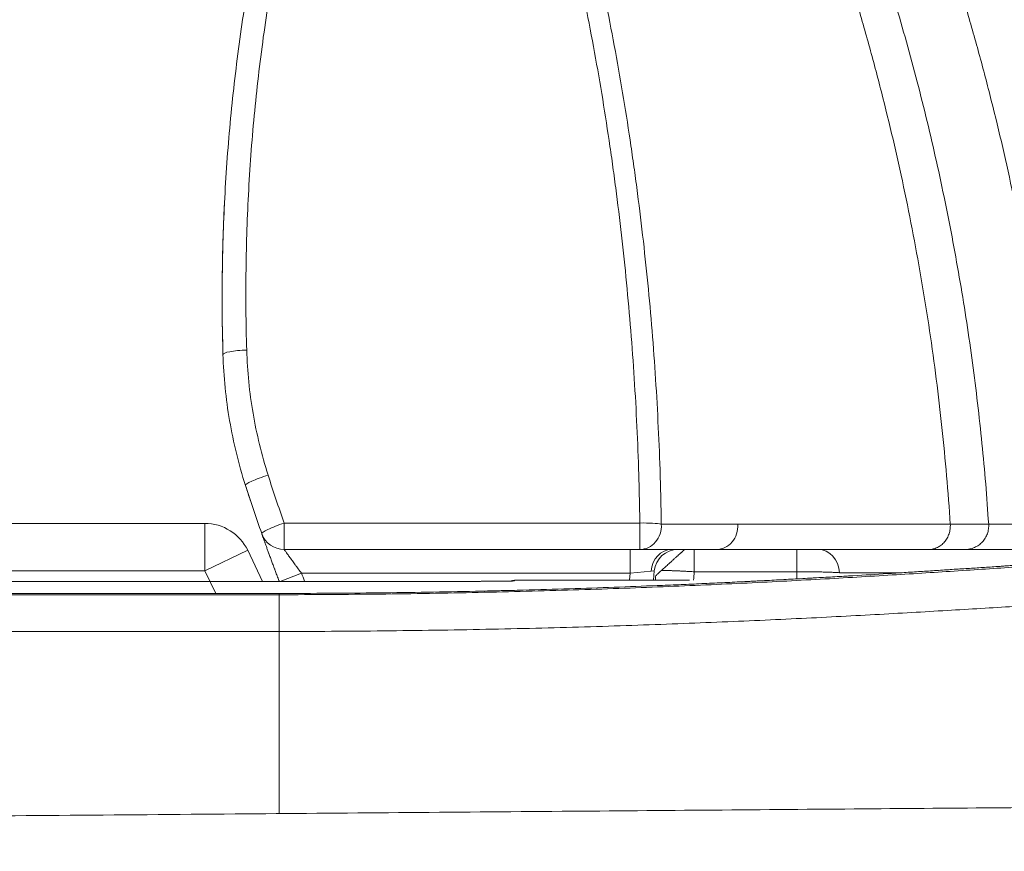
# Model space of a CAD drawing. Header units: millimetres. Extents: x 0 to 594, y 0 to 420.
# Tile 113 of 256: x 317 to 327, y 167 to 176. Entities that reach past the tile are written whole.
import ezdxf

# ---------------------------------------------------------------- set-up
doc = ezdxf.new("R2010")
doc.units = ezdxf.units.MM
doc.layers.add('1', color=7, linetype='Continuous', true_color=0xffffff)
doc.styles.add('Arial Unicode MS', font='txt')
doc.dimstyles.get("Standard").update_dxf_attribs({"dimtxt": 0.18, "dimasz": 0.18, "dimexe": 0.18, "dimexo": 0.0625, "dimgap": 0.09, "dimtad": 0, "dimtih": 1, "dimtoh": 1, "dimdec": 4, "dimzin": 0, "dimdsep": 46, "dimtxsty": 'Standard', "dimcen": 0.09, "dimadec": 0, "dimazin": 0, "dimtfac": 1, "dimtdec": 4, "dimtofl": 0, "dimtmove": 0, "dimatfit": 3, "dimfxl": 0, "dimtolj": 1, "dimtzin": 0, "dimarcsym": 0})

# ---------------------------------------------------------------- blocks, each defined once
blk = doc.blocks.new('_U6')
at = {"layer": '1', "color": 18, "lineweight": 13}
for p, q in [((249.492, 222.88), (249.492, 205.581)), ((345.447, 147.949), (345.447, 209.581)), ((249.492, 207.581), (266.947, 207.581)), ((345.447, 207.581), (327.992, 207.581))]:
    blk.add_line(p, q, dxfattribs=at)
at = {"layer": '1', "color": 18}
for points in [[(249.492, 207.581), (252.992, 208.519), (252.992, 206.643)], [(345.447, 207.581), (341.947, 206.643), (341.947, 208.519)]]:
    blk.add_solid(points, dxfattribs=at)
at = {"layer": '1', "color": 18, "linetype": 'Continuous', "lineweight": 13, "char_height": 3.5, "attachment_point": 7, "line_spacing_factor": 1.047437, "style": 'Arial Unicode MS'}
for s, insert in [('\\fArial Unicode MS|b0|i0;\\W1.0000;LCG (DRY WEIGHT)', (281.299, 204.945)), ('\\fArial Unicode MS|b0|i0;\\W1.0000;1.92', (268.632, 204.945))]:
    blk.add_mtext(s, dxfattribs=dict(at, insert=insert))
blk = doc.blocks.new('_U9')
at = {"layer": '1', "color": 18, "lineweight": 13}
for p, q in [((249.492, 164.64), (361.654, 164.64)), ((359.654, 164.64), (359.654, 150.774)), ((359.654, 124.367), (359.654, 138.607)), ((160.769, 124.367), (361.654, 124.367))]:
    blk.add_line(p, q, dxfattribs=at)
at = {"layer": '1', "color": 18}
for points in [[(359.654, 164.64), (360.592, 161.14), (358.717, 161.14)], [(359.654, 124.367), (358.717, 127.867), (360.592, 127.867)]]:
    blk.add_solid(points, dxfattribs=at)
at = {"layer": '1', "color": 18, "linetype": 'Continuous', "lineweight": 13, "char_height": 3.5, "attachment_point": 7, "rotation": 90, "line_spacing_factor": 1.047437, "style": 'Arial Unicode MS'}
for s, insert in [('\\fArial Unicode MS|b0|i0;\\W1.0000;SINGLE POINT LIFT* EYE', (369.695, 140.265)), ('\\fArial Unicode MS|b0|i0;\\W1.0000;0.81', (362.633, 140.265))]:
    blk.add_mtext(s, dxfattribs=dict(at, insert=insert))
blk = doc.blocks.new('_U10')
at = {"layer": '1', "color": 18, "lineweight": 13}
for p, q in [((249.492, 222.88), (380.277, 222.88)), ((378.277, 222.88), (378.277, 151.235)), ((378.277, 124.367), (378.277, 139.069)), ((160.769, 124.367), (380.277, 124.367))]:
    blk.add_line(p, q, dxfattribs=at)
at = {"layer": '1', "color": 18}
for points in [[(378.277, 222.88), (379.215, 219.38), (377.339, 219.38)], [(378.277, 124.367), (377.339, 127.867), (379.215, 127.867)]]:
    blk.add_solid(points, dxfattribs=at)
at = {"layer": '1', "color": 18, "linetype": 'Continuous', "lineweight": 13, "char_height": 3.5, "attachment_point": 7, "rotation": 90, "line_spacing_factor": 1.047437, "style": 'Arial Unicode MS'}
for s, insert in [('\\fArial Unicode MS|b0|i0;\\W1.0000;LIFTING STROPS* EYE', (388.318, 140.726)), ('\\fArial Unicode MS|b0|i0;\\W1.0000;1.97', (381.256, 140.726))]:
    blk.add_mtext(s, dxfattribs=dict(at, insert=insert))

msp = doc.modelspace()

# ---------------------------------------------------------------- linework, layer by layer
at = {"layer": '1', "color": 155, "linetype": 'Continuous', "lineweight": 13}
for p, q in [((306.673, 170.68), (318.917, 170.68)), ((318.917, 170.68), (318.917, 170.18)), ((319.752, 170.684), (319.752, 170.405)), ((319.752, 170.684), (323.499, 170.684)), ((323.499, 170.684), (323.499, 170.405)), ((323.725, 170.671), (324.531, 170.671)), ((324.531, 170.671), (326.769, 170.671)), ((319.368, 170.396), (318.917, 170.18)), ((319.368, 170.396), (319.525, 170.069)), ((323.499, 170.405), (319.752, 170.405)), ((323.398, 170.405), (323.398, 170.155)), ((324.305, 170.405), (323.499, 170.405)), ((325.351, 170.405), (324.305, 170.405)), ((326.543, 170.405), (325.484, 170.405)), ((318.917, 170.18), (306.673, 170.18)), ((319.031, 169.942), (318.917, 170.18)), ((319.71, 170.069), (319.935, 170.155)), ((323.398, 170.155), (319.935, 170.155)), ((323.39, 170.08), (323.398, 170.155)), ((323.617, 170.176), (323.398, 170.155)), ((323.651, 170.18), (323.617, 170.176)), ((323.651, 170.18), (323.641, 170.08)), ((321.78, 170.069), (307.996, 170.069)), ((321.78, 170.069), (321.78, 170.069)), ((322.18, 170.08), (322.179, 170.074)), ((322.183, 170.08), (322.183, 170.08)), ((319.702, 169.942), (319.702, 169.942))]:
    msp.add_line(p, q, dxfattribs=at)
for centre, radius, start, end in [((318.917, 170.18), 0.5, 25.5929, 90), ((319.752, 170.655), 0.25, 199.347, 270), ((323.9, 170.155), 0.25, 90, 174.4552), ((338.448, 177.22), 19.815, 200.8867, 201.1529)]:
    msp.add_arc(centre, radius, start, end, dxfattribs=at)
for centre, major_axis, ratio, start_param, end_param in [((319.358, 172.468), (0.25, 0.008), 0.152146, 1.566228, 3.141593), ((319.583, 171.157), (-0.238, -0.076), 0.119917, 4.673867, 6.283185), ((319.752, 170.655), (-0.236, -0.083), 0.109327, 4.674021, 6.283185), ((323.499, 170.655), (-0.25, -0.004), 0.115774, 3.582359, 4.710753), ((323.499, 170.655), (0, 0.25), 0.905388, 3.141593, 4.774597), ((324.305, 170.655), (0, 0.25), 0.905388, 3.141593, 4.774597), ((323.833, 170.155), (0, 0.25), 0.865007, 0, 1.48702), ((324.071, 170.155), (0, -0.25), 0.006818, 1.630793, 3.141593), ((325.151, 170.155), (0, -0.25), 0.004216, 1.633285, 3.141593), ((325.375, 170.155), (0, -0.25), 0.900457, 1.591203, 3.141593), ((322.18, 169.93), (-0.15, 0.008), 0.999998, 4.764802, 5.090501), ((322.179, 169.924), (-0.15, 0.008), 0.999956, 4.764747, 4.870658)]:
    msp.add_ellipse(centre, major_axis=major_axis, ratio=ratio, start_param=start_param, end_param=end_param, dxfattribs=at)
for points, knots in [([(319.108, 172.46), (319.099, 172.747), (319.097, 173.032), (319.104, 173.6), (319.114, 173.882), (319.145, 174.445), (319.166, 174.724), (319.221, 175.282), (319.254, 175.559), (319.331, 176.111), (319.42, 176.661), (319.531, 177.206), (319.654, 177.748), (319.721, 178.018), (319.83, 178.421), (319.868, 178.555), (319.927, 178.755), (319.957, 178.855), (319.992, 178.972), (320.008, 179.022), (320.018, 179.055), (320.024, 179.072), (320.029, 179.088)], [0, 0, 0, 0, 0.125, 0.125, 0.25, 0.25, 0.375, 0.375, 0.5, 0.5, 0.625, 0.75, 0.75, 0.875, 0.875, 0.9375, 0.9375, 0.96875, 0.984375, 0.992187, 0.992187, 1, 1, 1, 1]), ([(320.267, 179.084), (320.257, 179.051), (320.247, 179.018), (320.231, 178.968), (320.226, 178.952), (320.216, 178.919), (320.191, 178.836), (320.127, 178.621), (320.071, 178.421), (319.963, 178.021), (319.897, 177.753), (319.776, 177.215), (319.666, 176.674), (319.578, 176.129), (319.502, 175.581), (319.469, 175.306), (319.415, 174.752), (319.394, 174.475), (319.364, 173.917), (319.354, 173.636), (319.347, 173.073), (319.349, 172.79), (319.358, 172.506)], [0, 0, 0, 0, 0.015625, 0.015625, 0.023438, 0.023438, 0.03125, 0.0625, 0.125, 0.125, 0.25, 0.25, 0.375, 0.5, 0.5, 0.625, 0.625, 0.75, 0.75, 0.875, 0.875, 1, 1, 1, 1]), ([(323.499, 170.684), (323.497, 170.769), (323.496, 170.854), (323.492, 171.024), (323.49, 171.108), (323.482, 171.363), (323.476, 171.532), (323.452, 172.039), (323.43, 172.376), (323.376, 173.047), (323.344, 173.382), (323.287, 173.883), (323.266, 174.05), (323.239, 174.258), (323.234, 174.3), (323.222, 174.383), (323.217, 174.424), (323.199, 174.549), (323.187, 174.632), (323.126, 175.046), (323.071, 175.376), (322.98, 175.869), (322.949, 176.032), (322.899, 176.277), (322.883, 176.359), (322.857, 176.481), (322.848, 176.522), (322.831, 176.603), (322.822, 176.644), (322.741, 177.009), (322.664, 177.332), (322.499, 177.973), (322.411, 178.291), (322.317, 178.607)], [0, 0, 0, 0, 0.03125, 0.03125, 0.0625, 0.0625, 0.125, 0.125, 0.25, 0.25, 0.375, 0.375, 0.4375, 0.4375, 0.453125, 0.453125, 0.46875, 0.46875, 0.5, 0.5, 0.625, 0.625, 0.6875, 0.6875, 0.71875, 0.71875, 0.734375, 0.734375, 0.75, 0.75, 0.875, 0.875, 1, 1, 1, 1]), ([(322.528, 178.63), (322.551, 178.55), (322.575, 178.471), (322.621, 178.311), (322.689, 178.072), (322.754, 177.831), (322.879, 177.349), (322.957, 177.025), (323.038, 176.658), (323.047, 176.617), (323.065, 176.535), (323.074, 176.494), (323.1, 176.372), (323.151, 176.126), (323.199, 175.879), (323.291, 175.385), (323.346, 175.053), (323.408, 174.637), (323.42, 174.553), (323.438, 174.428), (323.444, 174.387), (323.455, 174.303), (323.483, 174.094), (323.509, 173.885), (323.567, 173.381), (323.6, 173.045), (323.655, 172.37), (323.677, 172.031), (323.701, 171.522), (323.708, 171.352), (323.716, 171.097), (323.718, 171.012), (323.722, 170.841), (323.723, 170.756), (323.725, 170.671)], [0, 0, 0, 0, 0.03125, 0.03125, 0.0625, 0.125, 0.125, 0.25, 0.25, 0.265625, 0.265625, 0.28125, 0.28125, 0.3125, 0.375, 0.375, 0.5, 0.5, 0.53125, 0.53125, 0.546875, 0.546875, 0.5625, 0.625, 0.625, 0.75, 0.75, 0.875, 0.875, 0.9375, 0.9375, 0.96875, 0.96875, 1, 1, 1, 1]), ([(325.314, 178.628), (325.369, 178.494), (325.479, 178.226), (325.634, 177.819), (325.784, 177.411), (325.925, 177), (326.06, 176.587), (326.188, 176.171), (326.308, 175.754), (326.421, 175.335), (326.526, 174.915), (326.624, 174.493), (326.715, 174.07), (326.798, 173.647), (326.874, 173.222), (326.943, 172.797), (327.004, 172.372), (327.057, 171.947), (327.103, 171.522), (327.143, 171.097), (327.163, 170.813), (327.173, 170.672)], [0, 0, 0, 0, 0.05301, 0.106023, 0.159032, 0.212028, 0.265003, 0.317949, 0.370858, 0.423722, 0.476533, 0.529283, 0.581963, 0.634567, 0.687087, 0.739514, 0.791841, 0.84406, 0.896165, 0.948147, 1, 1, 1, 1]), ([(319.108, 172.463), (319.103, 172.631), (319.097, 172.969), (319.1, 173.307), (319.105, 173.56), (319.108, 173.686), (319.113, 173.813), (319.116, 173.897), (319.118, 173.939), (319.121, 174.002), (319.122, 174.023), (319.123, 174.044)], [0, 0, 0, 0, 0.320128, 0.640256, 0.640256, 0.80032, 0.880352, 0.880352, 0.960384, 0.960384, 1, 1, 1, 1]), ([(319.358, 172.506), (319.361, 172.394), (319.368, 172.282), (319.391, 172.06), (319.406, 171.95), (319.443, 171.73), (319.466, 171.621), (319.519, 171.404), (319.549, 171.296), (319.583, 171.188)], [0, 0, 0, 0, 0.25, 0.25, 0.5, 0.5, 0.75, 0.75, 1, 1, 1, 1]), ([(319.345, 171.08), (319.309, 171.193), (319.277, 171.306), (319.222, 171.533), (319.198, 171.648), (319.158, 171.878), (319.142, 171.993), (319.119, 172.226), (319.111, 172.343), (319.108, 172.46)], [0, 0, 0, 0, 0.25, 0.25, 0.5, 0.5, 0.75, 0.75, 1, 1, 1, 1]), ([(326.769, 170.671), (326.77, 170.654), (326.769, 170.637), (326.765, 170.603), (326.761, 170.587), (326.75, 170.555), (326.744, 170.539), (326.728, 170.51), (326.718, 170.497), (326.697, 170.472), (326.685, 170.461), (326.66, 170.441), (326.647, 170.433), (326.618, 170.419), (326.604, 170.414), (326.573, 170.407), (326.558, 170.405), (326.543, 170.405)], [0, 0, 0, 0, 0.125, 0.125, 0.25, 0.25, 0.375, 0.375, 0.5, 0.5, 0.625, 0.625, 0.75, 0.75, 0.875, 0.875, 1, 1, 1, 1]), ([(326.769, 170.671), (326.769, 170.671), (326.769, 170.671), (326.77, 170.671), (326.772, 170.671), (326.775, 170.671), (326.78, 170.671), (326.792, 170.671), (326.815, 170.671), (326.834, 170.671), (326.871, 170.671), (326.895, 170.671), (326.928, 170.671), (326.939, 170.671), (326.955, 170.671), (326.96, 170.671), (326.97, 170.671), (326.975, 170.671), (327, 170.672), (327.018, 170.672), (327.052, 170.672), (327.068, 170.672), (327.086, 170.672), (327.09, 170.672), (327.097, 170.672), (327.1, 170.672), (327.11, 170.672), (327.116, 170.672), (327.133, 170.672), (327.143, 170.672), (327.156, 170.672), (327.16, 170.672), (327.165, 170.672), (327.168, 170.672), (327.171, 170.672), (327.172, 170.672), (327.172, 170.672), (327.173, 170.672), (327.173, 170.672), (327.173, 170.672), (327.173, 170.672)], [0, 0, 0, 0, 0.001953, 0.001953, 0.003906, 0.007812, 0.015625, 0.03125, 0.0625, 0.125, 0.125, 0.25, 0.25, 0.3125, 0.3125, 0.34375, 0.34375, 0.375, 0.375, 0.5, 0.5, 0.625, 0.625, 0.65625, 0.65625, 0.6875, 0.6875, 0.75, 0.75, 0.875, 0.875, 0.9375, 0.9375, 0.96875, 0.984375, 0.992188, 0.996094, 0.998047, 0.998047, 1, 1, 1, 1]), ([(327.173, 170.672), (327.174, 170.655), (327.173, 170.638), (327.169, 170.604), (327.165, 170.587), (327.153, 170.555), (327.146, 170.54), (327.128, 170.511), (327.118, 170.497), (327.095, 170.472), (327.082, 170.461), (327.054, 170.441), (327.039, 170.433), (327.008, 170.419), (326.992, 170.414), (326.958, 170.407), (326.941, 170.405), (326.924, 170.405)], [0, 0, 0, 0, 0.125, 0.125, 0.25, 0.25, 0.375, 0.375, 0.5, 0.5, 0.625, 0.625, 0.75, 0.75, 0.875, 0.875, 1, 1, 1, 1]), ([(327.173, 170.672), (327.295, 170.672), (327.402, 170.672), (327.505, 170.672), (327.517, 170.672), (327.539, 170.672), (327.571, 170.672), (327.641, 170.672), (327.693, 170.672), (327.731, 170.672), (327.738, 170.672), (327.753, 170.672), (327.773, 170.672), (327.817, 170.672), (327.846, 170.672), (327.868, 170.672), (327.875, 170.672), (327.887, 170.672), (327.901, 170.672), (327.907, 170.672), (327.907, 170.672)], [0, 0, 0, 0, 0.250064, 0.250064, 0.281322, 0.281322, 0.31258, 0.375096, 0.500128, 0.500128, 0.531386, 0.531386, 0.562644, 0.62516, 0.750192, 0.750192, 0.812708, 0.812708, 0.875224, 1, 1, 1, 1]), ([(319.702, 170.066), (319.695, 170.082), (319.683, 170.114), (319.671, 170.146), (319.663, 170.169), (319.66, 170.177), (319.655, 170.189), (319.654, 170.193), (319.651, 170.2), (319.649, 170.204), (319.642, 170.224), (319.631, 170.254), (319.62, 170.283), (319.61, 170.312), (319.604, 170.326), (319.598, 170.343), (319.597, 170.347), (319.594, 170.354), (319.593, 170.357), (319.589, 170.367), (319.587, 170.374), (319.58, 170.393), (319.576, 170.405), (319.567, 170.429), (319.563, 170.441), (319.557, 170.457), (319.555, 170.462), (319.553, 170.468), (319.552, 170.47), (319.552, 170.472), (319.551, 170.474), (319.55, 170.477), (319.549, 170.48), (319.545, 170.492), (319.541, 170.501), (319.536, 170.517), (319.533, 170.525), (319.529, 170.535), (319.528, 170.538), (319.527, 170.542), (319.526, 170.544), (319.525, 170.546), (319.525, 170.546), (319.525, 170.548), (319.523, 170.554), (319.521, 170.559), (319.519, 170.566), (319.518, 170.568), (319.516, 170.572), (319.516, 170.573), (319.516, 170.573)], [0, 0, 0, 0, 0.062532, 0.125063, 0.125063, 0.156329, 0.156329, 0.171962, 0.171962, 0.187595, 0.187595, 0.250126, 0.312658, 0.312658, 0.37519, 0.37519, 0.390823, 0.390823, 0.406455, 0.406455, 0.437721, 0.437721, 0.500253, 0.500253, 0.562785, 0.562785, 0.59405, 0.59405, 0.601867, 0.601867, 0.609683, 0.609683, 0.625316, 0.625316, 0.687848, 0.687848, 0.750379, 0.750379, 0.781645, 0.781645, 0.797278, 0.797278, 0.805095, 0.805095, 0.812911, 0.875443, 0.875443, 0.937974, 0.937974, 1, 1, 1, 1]), ([(330.85, 170.404), (330.607, 170.402), (330.218, 170.39), (329.64, 170.362), (329.174, 170.334), (328.672, 170.302), (328.129, 170.265), (327.542, 170.225), (326.904, 170.183), (326.211, 170.139), (325.458, 170.094), (324.639, 170.051), (323.754, 170.011), (322.806, 169.977), (321.97, 169.955), (321.283, 169.942), (320.585, 169.932), (320.054, 169.929), (319.7, 169.928)], [0, 0, 0, 0, 0.12499, 0.18749, 0.249991, 0.312492, 0.374993, 0.437493, 0.499994, 0.562495, 0.624996, 0.687496, 0.749997, 0.812498, 0.874999, 0.906249, 0.937499, 1, 1, 1, 1]), ([(330.684, 170.405), (330.653, 170.404), (330.623, 170.404), (330.585, 170.404), (330.577, 170.403), (330.562, 170.403), (330.554, 170.403), (330.531, 170.403), (330.454, 170.401), (330.375, 170.4), (330.182, 170.395), (330.049, 170.39), (329.843, 170.382), (329.773, 170.379), (329.684, 170.375), (329.666, 170.374), (329.631, 170.372), (329.576, 170.37), (329.522, 170.367), (329.411, 170.361), (329.336, 170.357), (329.183, 170.349), (329.105, 170.345), (328.947, 170.335), (328.866, 170.33), (328.742, 170.323), (328.68, 170.319), (328.617, 170.315), (328.574, 170.312), (328.553, 170.311), (328.446, 170.304), (328.359, 170.298), (328.181, 170.287), (328.09, 170.281), (327.812, 170.262), (327.62, 170.249), (327.393, 170.234), (327.356, 170.232), (327.317, 170.229), (327.292, 170.227), (327.279, 170.226), (327.215, 170.222), (327.111, 170.215), (327.005, 170.208), (326.898, 170.201), (326.844, 170.198), (326.735, 170.191), (326.625, 170.183), (326.456, 170.173), (326.341, 170.165), (326.225, 170.158), (326.166, 170.154), (325.988, 170.143), (325.867, 170.136), (325.727, 170.128), (325.711, 170.127), (325.68, 170.125), (325.633, 170.122), (325.522, 170.116), (325.426, 170.11), (325.345, 170.106), (325.329, 170.105), (325.296, 170.103), (325.28, 170.102), (325.231, 170.099), (325.132, 170.094), (324.965, 170.085), (324.829, 170.078), (324.743, 170.073), (324.725, 170.073), (324.691, 170.071), (324.673, 170.07), (324.621, 170.067), (324.586, 170.066), (324.481, 170.06), (324.34, 170.054), (324.196, 170.047), (324.052, 170.04), (323.979, 170.037), (323.868, 170.032), (323.832, 170.031), (323.757, 170.028), (323.72, 170.026), (323.534, 170.019), (323.382, 170.013), (323.073, 170.001), (322.76, 169.991), (322.435, 169.981), (322.229, 169.976), (322.167, 169.974), (322.094, 169.972), (322.063, 169.972), (322.042, 169.971), (322.032, 169.971), (321.937, 169.969), (321.853, 169.967), (321.6, 169.961), (321.431, 169.958), (321.09, 169.952), (320.919, 169.95), (320.402, 169.944), (320.054, 169.942), (319.702, 169.942)], [0, 0, 0, 0, 0.015625, 0.015625, 0.019531, 0.019531, 0.023438, 0.023438, 0.03125, 0.0625, 0.0625, 0.125, 0.125, 0.15625, 0.15625, 0.164063, 0.164063, 0.171875, 0.1875, 0.1875, 0.21875, 0.21875, 0.25, 0.25, 0.28125, 0.28125, 0.296875, 0.304688, 0.304688, 0.3125, 0.3125, 0.34375, 0.34375, 0.375, 0.375, 0.4375, 0.4375, 0.445313, 0.449219, 0.449219, 0.453125, 0.453125, 0.46875, 0.484375, 0.484375, 0.5, 0.5, 0.515625, 0.53125, 0.546875, 0.546875, 0.5625, 0.5625, 0.59375, 0.59375, 0.597656, 0.597656, 0.601563, 0.609375, 0.625, 0.625, 0.628906, 0.628906, 0.632813, 0.632813, 0.640625, 0.65625, 0.671875, 0.671875, 0.675781, 0.675781, 0.679688, 0.679688, 0.6875, 0.6875, 0.703125, 0.71875, 0.71875, 0.734375, 0.734375, 0.742188, 0.742188, 0.75, 0.75, 0.78125, 0.78125, 0.8125, 0.84375, 0.84375, 0.851563, 0.855469, 0.857422, 0.857422, 0.859375, 0.859375, 0.875, 0.875, 0.90625, 0.90625, 0.9375, 0.9375, 1, 1, 1, 1]), ([(319.752, 170.405), (319.752, 170.405), (319.752, 170.405), (319.754, 170.403), (319.755, 170.401), (319.757, 170.398), (319.758, 170.397), (319.759, 170.395), (319.759, 170.395), (319.76, 170.393), (319.761, 170.393), (319.763, 170.389), (319.766, 170.386), (319.771, 170.378), (319.774, 170.374), (319.779, 170.368), (319.78, 170.365), (319.784, 170.361), (319.785, 170.358), (319.791, 170.351), (319.795, 170.345), (319.803, 170.334), (319.807, 170.328), (319.816, 170.316), (319.82, 170.31), (319.827, 170.3), (319.829, 170.297), (319.834, 170.29), (319.837, 170.287), (319.844, 170.277), (319.849, 170.27), (319.859, 170.257), (319.864, 170.25), (319.872, 170.239), (319.876, 170.234), (319.88, 170.228), (319.883, 170.225), (319.884, 170.223), (319.891, 170.214), (319.896, 170.207), (319.907, 170.192), (319.918, 170.177), (319.929, 170.163), (319.935, 170.155)], [0, 0, 0, 0, 0.059886, 0.059886, 0.12256, 0.12256, 0.153897, 0.153897, 0.169566, 0.169566, 0.185235, 0.185235, 0.247909, 0.247909, 0.310583, 0.310583, 0.34192, 0.34192, 0.373257, 0.373257, 0.435932, 0.435932, 0.498606, 0.498606, 0.56128, 0.56128, 0.592617, 0.592617, 0.623954, 0.623954, 0.686629, 0.686629, 0.749303, 0.749303, 0.78064, 0.796309, 0.796309, 0.811977, 0.811977, 0.874651, 0.874651, 0.937326, 1, 1, 1, 1]), ([(323.727, 170.184), (323.731, 170.188), (323.736, 170.193), (323.747, 170.202), (323.752, 170.207), (323.761, 170.215), (323.764, 170.217), (323.768, 170.221), (323.77, 170.223), (323.773, 170.226), (323.774, 170.227), (323.782, 170.234), (323.788, 170.24), (323.801, 170.251), (323.808, 170.257), (323.818, 170.267), (323.821, 170.27), (323.827, 170.274), (323.828, 170.276), (323.832, 170.279), (323.834, 170.281), (323.842, 170.289), (323.849, 170.295), (323.863, 170.308), (323.87, 170.314), (323.879, 170.322), (323.88, 170.323), (323.884, 170.326), (323.885, 170.328), (323.89, 170.332), (323.894, 170.335), (323.904, 170.344), (323.91, 170.35), (323.919, 170.358), (323.922, 170.361), (323.926, 170.365), (323.927, 170.366), (323.93, 170.368), (323.931, 170.37), (323.938, 170.376), (323.943, 170.38), (323.949, 170.386), (323.951, 170.387), (323.953, 170.39), (323.954, 170.39), (323.955, 170.391), (323.956, 170.392), (323.957, 170.393), (323.961, 170.397), (323.964, 170.399), (323.966, 170.401), (323.966, 170.401), (323.967, 170.402), (323.968, 170.402), (323.969, 170.403), (323.969, 170.404), (323.97, 170.405), (323.971, 170.405), (323.971, 170.405)], [0, 0, 0, 0, 0.062563, 0.062563, 0.125125, 0.125125, 0.156406, 0.156406, 0.172047, 0.172047, 0.187688, 0.187688, 0.25025, 0.25025, 0.312813, 0.312813, 0.344094, 0.344094, 0.359735, 0.359735, 0.375376, 0.375376, 0.437938, 0.437938, 0.500501, 0.500501, 0.516141, 0.516141, 0.531782, 0.531782, 0.563063, 0.563063, 0.625626, 0.625626, 0.656907, 0.656907, 0.672548, 0.672548, 0.688188, 0.688188, 0.750751, 0.750751, 0.782032, 0.782032, 0.789853, 0.789853, 0.797673, 0.813314, 0.813314, 0.875876, 0.875876, 0.891517, 0.891517, 0.907158, 0.907158, 0.938439, 0.938439, 1, 1, 1, 1]), ([(323.971, 170.405), (323.973, 170.405), (323.974, 170.405), (323.978, 170.405), (323.98, 170.405), (323.985, 170.405), (323.993, 170.405), (324.005, 170.405), (324.013, 170.405), (324.02, 170.405), (324.022, 170.405), (324.026, 170.405), (324.028, 170.405), (324.035, 170.405), (324.044, 170.405), (324.057, 170.405), (324.066, 170.405), (324.071, 170.405)], [0, 0, 0, 0, 0.0625, 0.0625, 0.125, 0.125, 0.25, 0.375, 0.5, 0.5, 0.5625, 0.5625, 0.625, 0.625, 0.75, 0.875, 1, 1, 1, 1]), ([(324.071, 170.405), (324.161, 170.405), (324.251, 170.405), (324.431, 170.405), (324.521, 170.405), (324.656, 170.405), (324.701, 170.405), (324.791, 170.405), (324.836, 170.405), (324.971, 170.405), (325.061, 170.405), (325.151, 170.405)], [0, 0, 0, 0, 0.25, 0.25, 0.5, 0.5, 0.625, 0.625, 0.75, 0.75, 1, 1, 1, 1]), ([(325.151, 170.405), (325.157, 170.405), (325.163, 170.405), (325.172, 170.405), (325.175, 170.405), (325.18, 170.405), (325.183, 170.405), (325.198, 170.405), (325.22, 170.405), (325.242, 170.405), (325.256, 170.405), (325.258, 170.405), (325.263, 170.405), (325.271, 170.405), (325.279, 170.405), (325.293, 170.405), (325.303, 170.405), (325.316, 170.405), (325.32, 170.405), (325.326, 170.405), (325.327, 170.405), (325.329, 170.405), (325.332, 170.405), (325.335, 170.405), (325.344, 170.405), (325.352, 170.405), (325.364, 170.405), (325.37, 170.405), (325.375, 170.405)], [0, 0, 0, 0, 0.0625, 0.0625, 0.09375, 0.09375, 0.125, 0.125, 0.25, 0.375, 0.375, 0.40625, 0.40625, 0.4375, 0.5, 0.5, 0.625, 0.625, 0.6875, 0.6875, 0.703125, 0.703125, 0.71875, 0.75, 0.75, 0.875, 0.875, 1, 1, 1, 1]), ([(325.375, 170.405), (325.743, 170.405), (326.111, 170.405), (326.847, 170.405), (327.215, 170.405), (327.582, 170.405)], [0, 0, 0, 0, 0.5, 0.5, 1, 1, 1, 1]), ([(319.7, 169.928), (318.872, 169.928), (317.141, 169.926), (314.505, 169.927), (312.585, 169.929), (311.455, 169.931), (311.003, 169.931), (310.551, 169.932), (310.1, 169.933), (309.817, 169.934), (309.591, 169.934), (309.422, 169.934), (309.281, 169.935), (309.168, 169.935), (308.999, 169.936), (308.746, 169.938), (308.306, 169.947), (307.788, 169.965), (307.249, 169.997), (306.814, 170.035), (306.496, 170.076), (306.302, 170.118), (306.237, 170.158), (306.282, 170.186), (306.346, 170.202), (306.369, 170.208), (306.392, 170.214), (306.421, 170.22), (306.491, 170.237), (306.641, 170.27), (307.021, 170.342), (307.354, 170.38), (307.595, 170.394)], [0, 0, 0, 0, 0.111351, 0.232963, 0.354575, 0.369776, 0.384977, 0.41538, 0.430582, 0.445783, 0.453384, 0.460985, 0.468586, 0.472386, 0.476186, 0.491388, 0.506589, 0.536992, 0.567395, 0.597798, 0.628201, 0.658604, 0.689007, 0.71941, 0.727011, 0.730811, 0.734611, 0.742212, 0.749813, 0.780216, 0.841022, 1, 1, 1, 1]), ([(319.7, 169.942), (318.782, 169.941), (317.863, 169.94), (316.027, 169.94), (315.108, 169.94), (313.96, 169.941), (313.731, 169.941), (313.272, 169.942), (313.042, 169.942), (312.583, 169.942), (312.238, 169.943), (311.837, 169.943), (311.665, 169.944), (311.55, 169.944), (311.492, 169.944), (311.205, 169.944), (310.861, 169.945), (310.459, 169.946), (310.259, 169.946), (310.173, 169.946), (310.115, 169.946), (310.086, 169.946), (309.943, 169.947), (309.828, 169.947), (309.656, 169.947), (309.57, 169.947), (309.484, 169.948), (309.441, 169.948), (309.427, 169.948), (309.398, 169.948), (309.369, 169.948), (309.341, 169.948), (309.312, 169.948), (309.297, 169.948), (309.254, 169.948), (309.197, 169.948), (309.14, 169.949), (309.097, 169.949), (309.083, 169.949), (309.054, 169.949), (309.04, 169.949), (308.997, 169.949), (308.969, 169.95), (308.927, 169.95), (308.913, 169.95), (308.884, 169.95), (308.87, 169.951), (308.828, 169.951), (308.786, 169.952), (308.744, 169.952), (308.716, 169.953), (308.702, 169.953), (308.633, 169.954), (308.577, 169.955), (308.495, 169.957), (308.467, 169.958), (308.433, 169.959), (308.426, 169.959), (308.412, 169.959), (308.406, 169.959), (308.385, 169.96), (308.372, 169.96), (308.25, 169.964), (308.146, 169.967), (307.944, 169.975), (307.847, 169.979), (307.73, 169.986), (307.707, 169.987), (307.661, 169.989), (307.615, 169.992), (307.565, 169.995), (307.537, 169.997), (307.526, 169.997), (307.521, 169.998), (307.505, 169.999), (307.494, 169.999), (307.44, 170.003), (307.398, 170.006), (307.318, 170.012), (307.279, 170.015), (307.203, 170.021), (307.167, 170.024), (307.096, 170.03), (307.062, 170.033), (307.013, 170.038), (306.997, 170.04), (306.965, 170.043), (306.95, 170.045), (306.904, 170.05), (306.875, 170.053), (306.84, 170.057), (306.833, 170.058), (306.82, 170.06), (306.799, 170.062), (306.754, 170.069), (306.719, 170.074), (306.686, 170.079), (306.675, 170.081), (306.654, 170.084), (306.644, 170.086), (306.615, 170.091), (306.597, 170.095), (306.564, 170.101), (306.549, 170.105), (306.521, 170.112), (306.509, 170.115), (306.492, 170.121), (306.484, 170.123), (306.476, 170.126), (306.473, 170.127), (306.471, 170.128), (306.47, 170.129), (306.46, 170.133), (306.454, 170.136), (306.444, 170.142), (306.441, 170.144), (306.439, 170.147)], [0, 0, 0, 0, 0.184493, 0.184493, 0.368987, 0.368987, 0.41511, 0.41511, 0.461233, 0.461233, 0.507357, 0.530418, 0.541949, 0.541949, 0.55348, 0.55348, 0.599603, 0.622665, 0.634196, 0.639961, 0.639961, 0.645727, 0.645727, 0.668788, 0.668788, 0.680319, 0.686085, 0.686085, 0.688967, 0.688967, 0.69185, 0.694733, 0.694733, 0.697615, 0.697615, 0.703381, 0.709146, 0.709146, 0.712029, 0.712029, 0.714912, 0.714912, 0.720677, 0.720677, 0.72356, 0.72356, 0.726443, 0.726443, 0.732208, 0.735091, 0.735091, 0.737973, 0.737973, 0.749504, 0.749504, 0.75527, 0.75527, 0.756711, 0.756711, 0.758152, 0.758152, 0.761035, 0.761035, 0.784097, 0.784097, 0.807158, 0.807158, 0.812924, 0.812924, 0.818689, 0.824455, 0.825896, 0.825896, 0.827337, 0.827337, 0.83022, 0.83022, 0.841751, 0.841751, 0.853282, 0.853282, 0.864813, 0.864813, 0.876343, 0.876343, 0.882109, 0.882109, 0.887874, 0.887874, 0.899405, 0.899405, 0.902288, 0.902288, 0.90517, 0.910936, 0.922467, 0.922467, 0.928232, 0.928232, 0.933998, 0.933998, 0.945528, 0.945528, 0.957059, 0.957059, 0.96859, 0.96859, 0.974355, 0.977238, 0.978679, 0.978679, 0.980121, 0.980121, 0.991652, 0.991652, 1, 1, 1, 1]), ([(323.727, 170.184), (323.726, 170.183), (323.724, 170.182), (323.722, 170.18), (323.719, 170.177), (323.716, 170.174), (323.709, 170.168), (323.705, 170.164), (323.698, 170.158), (323.695, 170.155), (323.688, 170.149), (323.685, 170.146), (323.681, 170.142), (323.68, 170.141), (323.678, 170.139), (323.676, 170.138), (323.673, 170.135), (323.672, 170.134), (323.669, 170.131), (323.668, 170.13), (323.667, 170.13), (323.667, 170.129), (323.667, 170.129), (323.666, 170.129), (323.666, 170.129), (323.666, 170.129), (323.666, 170.129)], [0, 0, 0, 0, 0.031356, 0.031356, 0.062713, 0.125425, 0.125425, 0.250851, 0.250851, 0.376276, 0.376276, 0.501701, 0.501701, 0.564414, 0.564414, 0.627126, 0.627126, 0.752552, 0.752552, 0.877977, 0.877977, 0.909333, 0.909333, 0.94069, 0.94069, 1, 1, 1, 1]), ([(324.072, 170.17), (324.055, 170.171), (324.038, 170.172), (324.003, 170.174), (323.987, 170.175), (323.961, 170.176), (323.953, 170.177), (323.943, 170.177), (323.941, 170.177), (323.937, 170.178), (323.93, 170.178), (323.924, 170.178), (323.904, 170.179), (323.889, 170.18), (323.859, 170.181), (323.844, 170.181), (323.829, 170.182), (323.827, 170.182), (323.823, 170.182), (323.822, 170.182), (323.817, 170.182), (323.813, 170.182), (323.803, 170.183), (323.797, 170.183), (323.778, 170.183), (323.767, 170.184), (323.751, 170.184), (323.746, 170.184), (323.738, 170.184), (323.736, 170.184), (323.731, 170.184), (323.729, 170.184), (323.727, 170.184)], [0, 0, 0, 0, 0.125, 0.125, 0.25, 0.25, 0.3125, 0.3125, 0.328125, 0.328125, 0.34375, 0.375, 0.375, 0.5, 0.5, 0.625, 0.625, 0.640625, 0.640625, 0.65625, 0.65625, 0.6875, 0.6875, 0.75, 0.75, 0.875, 0.875, 0.9375, 0.9375, 0.96875, 0.96875, 1, 1, 1, 1]), ([(325.152, 170.171), (325.107, 170.171), (325.062, 170.171), (324.972, 170.171), (324.927, 170.171), (324.837, 170.171), (324.792, 170.171), (324.702, 170.171), (324.657, 170.171), (324.522, 170.171), (324.432, 170.171), (324.252, 170.17), (324.162, 170.17), (324.072, 170.17)], [0, 0, 0, 0, 0.125, 0.125, 0.25, 0.25, 0.375, 0.375, 0.5, 0.5, 0.75, 0.75, 1, 1, 1, 1]), ([(325.6, 170.16), (325.595, 170.161), (325.584, 170.162), (325.566, 170.162), (325.546, 170.163), (325.531, 170.164), (325.519, 170.165), (325.513, 170.165), (325.507, 170.165), (325.503, 170.165), (325.501, 170.165), (325.491, 170.166), (325.473, 170.166), (325.446, 170.167), (325.417, 170.168), (325.397, 170.168), (325.382, 170.168), (325.377, 170.168), (325.369, 170.169), (325.366, 170.169), (325.361, 170.169), (325.348, 170.169), (325.323, 170.169), (325.29, 170.17), (325.257, 170.17), (325.234, 170.17), (325.217, 170.171), (325.211, 170.171), (325.199, 170.171), (325.193, 170.171), (325.176, 170.171), (325.164, 170.171), (325.152, 170.171)], [0, 0, 0, 0, 0.0625, 0.125, 0.1875, 0.25, 0.25, 0.28125, 0.296875, 0.296875, 0.3125, 0.3125, 0.375, 0.4375, 0.5, 0.5625, 0.5625, 0.59375, 0.59375, 0.609375, 0.609375, 0.625, 0.6875, 0.75, 0.8125, 0.875, 0.875, 0.90625, 0.90625, 0.9375, 0.9375, 1, 1, 1, 1]), ([(319.7, 169.541), (320.068, 169.541), (320.618, 169.544), (321.343, 169.554), (322.057, 169.566), (322.925, 169.588), (323.91, 169.622), (324.83, 169.66), (325.682, 169.702), (326.467, 169.746), (327.188, 169.789), (327.853, 169.831), (328.465, 169.871), (329.03, 169.907), (329.553, 169.939), (330.038, 169.966), (330.639, 169.995), (331.044, 170.008), (331.297, 170.011)], [0, 0, 0, 0, 0.0625, 0.09375, 0.125, 0.1875, 0.25, 0.3125, 0.375, 0.4375, 0.5, 0.5625, 0.625, 0.6875, 0.75, 0.8125, 0.875, 1, 1, 1, 1]), ([(322.146, 170.072), (322.142, 170.072), (322.131, 170.072), (322.119, 170.072), (322.109, 170.071), (322.105, 170.071), (322.099, 170.071), (322.097, 170.071), (322.093, 170.071), (322.091, 170.071), (322.08, 170.071), (322.072, 170.071), (322.053, 170.071), (322.044, 170.071), (322.024, 170.07), (322.013, 170.07), (321.999, 170.07), (321.997, 170.07), (321.992, 170.07), (321.991, 170.07), (321.988, 170.07), (321.981, 170.07), (321.974, 170.07), (321.957, 170.07), (321.933, 170.07), (321.909, 170.07), (321.89, 170.07), (321.884, 170.07), (321.874, 170.07), (321.871, 170.07), (321.865, 170.07), (321.861, 170.07), (321.845, 170.07), (321.819, 170.069), (321.793, 170.069), (321.78, 170.069)], [0, 0, 0, 0, 0.067243, 0.152039, 0.152039, 0.194437, 0.194437, 0.215636, 0.215636, 0.236835, 0.236835, 0.321631, 0.321631, 0.406428, 0.406428, 0.491224, 0.491224, 0.512423, 0.512423, 0.523022, 0.523022, 0.533622, 0.57602, 0.57602, 0.660816, 0.745612, 0.745612, 0.78801, 0.78801, 0.809209, 0.809209, 0.830408, 0.830408, 0.915204, 1, 1, 1, 1]), ([(322.165, 170.073), (322.165, 170.073), (322.161, 170.073), (322.152, 170.072), (322.142, 170.072)], [0, 0, 0, 0, 0.317765, 1, 1, 1, 1]), ([(322.179, 170.074), (322.179, 170.074), (322.179, 170.074), (322.176, 170.073), (322.174, 170.073), (322.169, 170.073), (322.166, 170.073), (322.161, 170.073), (322.16, 170.073), (322.158, 170.073), (322.157, 170.072), (322.157, 170.072), (322.154, 170.072), (322.152, 170.072), (322.148, 170.072), (322.147, 170.072), (322.146, 170.072)], [0, 0, 0, 0, 0.237699, 0.237699, 0.475398, 0.475398, 0.713097, 0.713097, 0.772522, 0.802234, 0.802234, 0.831947, 0.831947, 0.950796, 0.950796, 1, 1, 1, 1]), ([(322.28, 170.08), (322.273, 170.08), (322.267, 170.08), (322.259, 170.08), (322.257, 170.08), (322.254, 170.08), (322.252, 170.08), (322.248, 170.08), (322.242, 170.08), (322.236, 170.08), (322.231, 170.08), (322.23, 170.08), (322.227, 170.08), (322.226, 170.08), (322.219, 170.08), (322.214, 170.08), (322.207, 170.08), (322.205, 170.08), (322.202, 170.08), (322.201, 170.08), (322.2, 170.08), (322.199, 170.08), (322.198, 170.08), (322.193, 170.08), (322.19, 170.08), (322.187, 170.08), (322.186, 170.08), (322.185, 170.08), (322.185, 170.08), (322.183, 170.08), (322.182, 170.08), (322.18, 170.08), (322.18, 170.08), (322.18, 170.08)], [0, 0, 0, 0, 0.125, 0.125, 0.15625, 0.15625, 0.1875, 0.1875, 0.25, 0.3125, 0.3125, 0.34375, 0.34375, 0.375, 0.375, 0.5, 0.5, 0.5625, 0.5625, 0.578125, 0.578125, 0.59375, 0.625, 0.625, 0.75, 0.75, 0.78125, 0.78125, 0.8125, 0.8125, 0.875, 0.875, 1, 1, 1, 1]), ([(309.181, 169.547), (309.223, 169.547), (309.324, 169.547), (309.542, 169.546), (309.835, 169.546), (310.305, 169.545), (310.774, 169.544), (311.243, 169.543), (312.417, 169.541), (314.412, 169.539), (317.113, 169.539), (318.876, 169.54), (319.7, 169.541)], [0, 0, 0, 0, 0.012072, 0.028805, 0.06227, 0.095735, 0.162666, 0.196131, 0.229597, 0.497319, 0.765042, 1, 1, 1, 1]), ([(319.7, 167.626), (319.7, 167.693), (319.7, 167.876), (319.7, 168.174), (319.7, 168.519), (319.7, 168.862), (319.7, 169.203), (319.7, 169.428), (319.7, 169.541)], [0, 0, 0, 0, 0.102681, 0.280803, 0.459636, 0.639141, 0.819276, 1, 1, 1, 1]), ([(331.426, 167.716), (330.541, 167.709), (328.685, 167.694), (325.769, 167.671), (322.591, 167.645), (319.148, 167.617), (315.417, 167.587), (311.393, 167.554), (307.074, 167.518), (302.48, 167.48), (297.614, 167.44), (292.507, 167.399), (287.164, 167.356), (281.588, 167.312), (276.348, 167.272), (272.967, 167.246), (271.532, 167.235)], [0, 0, 0, 0, 0.044318, 0.092978, 0.146046, 0.203522, 0.265409, 0.332954, 0.405073, 0.481764, 0.563019, 0.648834, 0.737546, 0.830639, 0.928106, 1, 1, 1, 1])]:
    msp.add_open_spline(points, degree=3, knots=knots, dxfattribs=at)
for points, weights in [([(326.769, 170.671), (326.496, 174.804), (324.91, 178.628)], [0.999092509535, 0.985598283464, 0.998975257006]), ([(327.907, 170.672), (327.634, 174.78), (326.059, 178.584)], [0.999089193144, 0.985677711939, 0.99882189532]), ([(324.022, 170.08), (323.151, 170.08), (322.28, 170.08)], [0.307354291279, 0.692645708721, 0.307354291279])]:
    msp.add_rational_spline(points, weights, degree=2, dxfattribs=at)
for points, degree in [([(319.583, 171.188), (319.637, 171.02), (319.694, 170.852), (319.752, 170.684)], 3), ([(319.516, 170.573), (319.457, 170.741), (319.4, 170.91), (319.345, 171.08)], 3), ([(319.396, 170.926), (319.38, 170.973), (319.365, 171.02), (319.349, 171.068)], 3), ([(323.661, 170.08), (323.663, 170.096), (323.665, 170.113), (323.666, 170.129)], 3), ([(324.072, 170.17), (324.069, 170.14), (324.067, 170.11), (324.064, 170.08)], 3), ([(325.152, 170.095), (325.152, 170.12), (325.152, 170.146), (325.152, 170.171)], 3), ([(326.257, 170.16), (326.038, 170.16), (325.819, 170.16), (325.6, 170.16)], 3), ([(319.702, 169.942), (319.7, 169.942)], 1), ([(319.702, 169.942), (319.701, 169.942), (319.701, 169.942), (319.7, 169.942)], 3), ([(319.7, 169.928), (319.7, 169.933), (319.7, 169.937), (319.7, 169.942)], 3), ([(319.7, 169.541), (319.7, 169.67), (319.7, 169.799), (319.7, 169.928)], 3)]:
    msp.add_open_spline(points, degree=degree, dxfattribs=at)

# ---------------------------------------------------------------- dimensions: what is measured, and where the dimension line sits
at = {"layer": '1', "color": 18, "linetype": 'Continuous', "lineweight": 13}
for base, p2, text, picture, middle in [((378.277, 222.88), (249.492, 222.88), ' <> \\P\\fArial Unicode MS|b0|i0;\\C18;{\\H1.00x;\\fArial Unicode MS|b0|i0;LIFTING STROPS* EYE\\fArial Unicode MS|b0|i0;}\\C18;', '_U10', (378.277, 167.02)), ((359.654, 164.64), (249.492, 164.64), ' <> \\P\\fArial Unicode MS|b0|i0;\\C18;{\\H1.00x;\\fArial Unicode MS|b0|i0;SINGLE POINT LIFT* EYE\\fArial Unicode MS|b0|i0;}\\C18;', '_U9', (359.654, 201.723))]:
    dim = msp.add_linear_dim(base=base, p1=(160.769, 124.367), p2=p2, angle=90, text=text, dimstyle='Standard', override={"dimtxt": 3.5, "dimasz": 3.5, "dimexe": 2, "dimexo": 0, "dimgap": 1.5, "dimtih": 0, "dimtoh": 0, "dimdec": 2, "dimlfac": 0.02, "dimdsep": 46, "dimlunit": 2, "dimtxsty": 'Arial Unicode MS', "dimsah": 1, "dimse1": 0, "dimse2": 0, "dimsd1": 0, "dimsd2": 0, "dimclrd": 18, "dimclre": 18, "dimclrt": 18, "dimtol": 0, "dimtm": -0.1, "dimtfac": 1, "dimtdec": 2, "dimtofl": 1, "dimtmove": 0, "dimlwd": 13, "dimlwe": 13}, dxfattribs=at)
    dim.commit()
    dim.dimension.update_dxf_attribs({"geometry": picture, "text_midpoint": middle, "dimtype": 160})
dim = msp.add_linear_dim(base=(345.447, 207.581), p1=(249.492, 222.88), p2=(345.447, 147.949), text=' <> \\fArial Unicode MS|b0|i0;\\C18;{\\H1.00x;\\fArial Unicode MS|b0|i0;LCG (DRY WEIGHT)\\fArial Unicode MS|b0|i0;}\\C18;', dimstyle='Standard', override={"dimtxt": 3.5, "dimasz": 3.5, "dimexe": 2, "dimexo": 0, "dimgap": 1.5, "dimtih": 1, "dimtoh": 1, "dimdec": 2, "dimlfac": 0.02, "dimdsep": 46, "dimlunit": 2, "dimtxsty": 'Arial Unicode MS', "dimsah": 1, "dimse1": 0, "dimse2": 0, "dimsd1": 0, "dimsd2": 0, "dimclrd": 18, "dimclre": 18, "dimclrt": 18, "dimtol": 0, "dimtm": -0.1, "dimtfac": 1, "dimtdec": 2, "dimtofl": 1, "dimtmove": 0, "dimlwd": 13, "dimlwe": 13}, dxfattribs=at)
dim.commit()
dim.dimension.update_dxf_attribs({"geometry": '_U6', "text_midpoint": (297.469, 207.581), "dimtype": 160})

doc.saveas('drawing.dxf')
